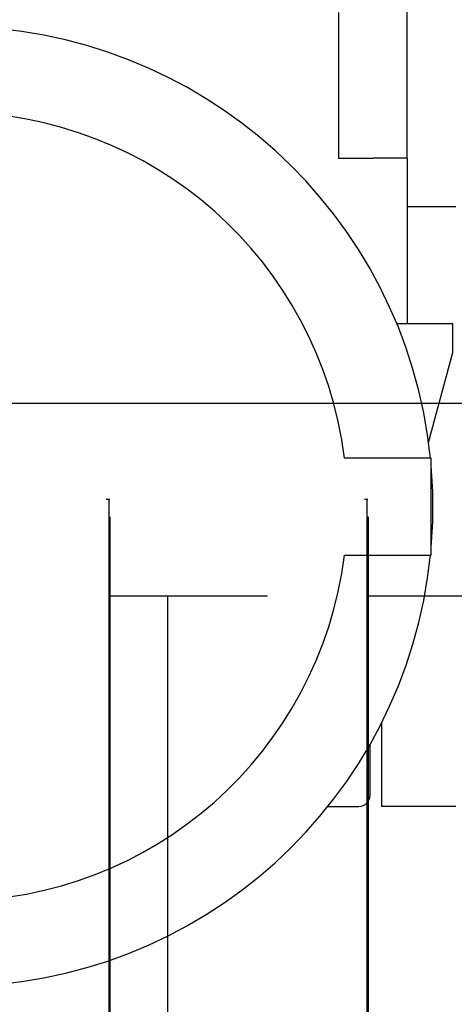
# Model space of a CAD drawing. Header units: millimetres. Extents: x 226749 to 325316, y -44191 to 40236.
# Tile 147 of 164: x 294385 to 294461, y 13064 to 13236. Entities that reach past the tile are written whole.
import ezdxf

# ---------------------------------------------------------------- set-up
doc = ezdxf.new("R2010")
doc.units = ezdxf.units.MM
doc.header["$LTSCALE"] = 100
doc.layers.add('K_URZĄDZENIA', color=4, linetype='Continuous')

# ---------------------------------------------------------------- blocks, each defined once
blk = doc.blocks.new('ZBIORNIK_RZUT')
at = {"layer": 'K_URZĄDZENIA'}
for p, q in [((148970.36, 96856.03), (148970.36, 96847.53)), ((149075.36, 96856.03), (149075.36, 96843.03)), ((148995.86, 96855.53), (148990.86, 96855.53)), ((148990.86, 96855.53), (148990.86, 96845.69)), ((149011.63, 96851.27), (148995.86, 96855.53)), ((149031.36, 96851.73), (149014.36, 96851.73)), ((149014.36, 96851.73), (149014.36, 96836.5)), ((149031.36, 96836.5), (149031.36, 96851.73)), ((148961.86, 96847.53), (148930.36, 96847.53)), ((148961.86, 96847.53), (148990.86, 96847.53)), ((148961.86, 96847.53), (148961.86, 96841.53)), ((149060.69, 96843.03), (149075.36, 96843.03)), ((148961.86, 96835.5), (148961.86, 96841.53)), ((149073.36, 96841.03), (149064.42, 96841.03)), ((149075.36, 96833.6), (149075.36, 96839.03)), ((148936.36, 96835.5), (148961.86, 96835.5))]:
    blk.add_line(p, q, dxfattribs=at)
for centre, radius, start, end in [((149022.86, 96768.03), 84, 95.8077, 264.1923), ((149022.86, 96768.03), 84, 85.1562, 94.8438), ((149022.86, 96768.03), 84, 275.8077, 84.1923), ((149073.36, 96839.03), 2, 0, 90), ((149022.86, 96768.03), 69, 97.0762, 262.9238), ((149022.86, 96768.03), 69, 277.0762, 82.9238)]:
    blk.add_arc(centre, radius, start, end, dxfattribs=at)

msp = doc.modelspace()

# ---------------------------------------------------------------- linework, layer by layer
at = {"color": 7, "linetype": 'Continuous'}
for p, q in [((293990.75, 13169.35), (294463.66, 13169.35)), ((294400.39, 13152.5), (294399.77, 13152.5)), ((294400.27, 12692.5), (294400.27, 13152.5)), ((294445.64, 13152.5), (294445.02, 13152.5)), ((294445.52, 12692.5), (294445.52, 13152.5)), ((294400.46, 12695.58), (294400.46, 13149.43)), ((294445.71, 12695.58), (294445.71, 13149.43)), ((294400.46, 13135.65), (294428.03, 13135.65)), ((294410.54, 12709.35), (294410.54, 13135.65)), ((294445.71, 13135.65), (294463.66, 13135.65))]:
    msp.add_line(p, q, dxfattribs=at)

# ---------------------------------------------------------------- block references
at = {"layer": 'K_URZĄDZENIA', "rotation": 270}
msp.add_blockref('ZBIORNIK_RZUT', (197605, 162174.1), dxfattribs=at)

doc.saveas('drawing.dxf')
